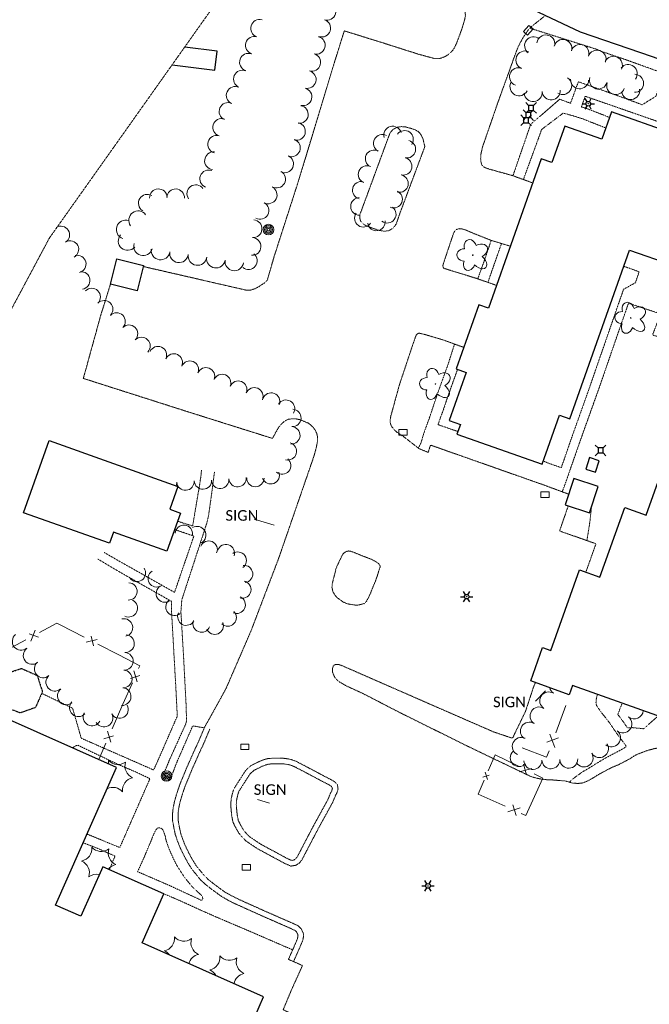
# Model space of a CAD drawing. Extents: x 386237 to 390135, y 96958 to 113752.
# Tile 9 of 116: x 387013 to 387298, y 98029 to 98474. Entities that reach past the tile are written whole.
import ezdxf
from ezdxf.enums import TextEntityAlignment as Align

# ---------------------------------------------------------------- set-up
doc = ezdxf.new("R2010")
doc.units = 0
doc.header["$MEASUREMENT"] = 0
doc.linetypes.add('Wisdot3', pattern=[0.1875, 0.125, -0.0625])
doc.linetypes.add('Wisdot5', pattern=[0.1, 0.05, -0.05])
for name, color, linetype, lineweight in [('E_BLD', 231, 'Continuous', 25), ('E_DRN', 41, 'Continuous', 18), ('E_DWY', 51, 'Wisdot3', 18), ('E_LAND_Vegetation', 81, 'Continuous', 18), ('E_LTG', 21, 'Continuous', 25), ('E_MAP_Limits', 81, 'Wisdot3', 18), ('E_MISCPROP', 31, 'Continuous', 18), ('E_MISCPROP_HvyDash', 231, 'Wisdot3', 25), ('E_MISCPROP_Railing', 31, 'Continuous', 18), ('E_PATH_Sidewalk', 51, 'Wisdot5', 18), ('E_RDWY', 21, 'Continuous', 25), ('E_SGN', 21, 'Continuous', 18), ('E_UTL_AG_Bold', 31, 'Continuous', 25)]:
    doc.layers.add(name, color=color, linetype=linetype, lineweight=lineweight)
doc.styles.add('CalibriLight', font='calibril.ttf')

# ---------------------------------------------------------------- blocks, each defined once
blk = doc.blocks.new('INLET')
at = {"color": 0, "linetype": 'ByBlock', "lineweight": -2, "transparency": 16777216, "flags": 128}
blk.add_lwpolyline([(-7.5, 10), (7.5, 10), (7.5, 0), (-7.5, 0)], close=True, dxfattribs=at)
blk = doc.blocks.new('LPOL')
at = {"color": 0, "linetype": 'ByBlock', "lineweight": -2, "transparency": 16777216}
for p, q in [((-4, 0), (-1.5, 0)), ((-0.75, 1.3), (-2, 3.46)), ((0.75, 1.3), (2, 3.46)), ((1.5, 0), (4, 0)), ((-2, -3.46), (-0.75, -1.3)), ((2, -3.46), (0.75, -1.3))]:
    blk.add_line(p, q, dxfattribs=at)
for radius in [1.5, 1.5, 1.5, 0.125]:
    blk.add_circle((0, 0), radius, dxfattribs=at)
blk = doc.blocks.new('PED')
at = {"color": 0, "linetype": 'ByBlock', "lineweight": -2, "transparency": 16777216}
for p, q in [((-2.5, 2.5), (-5.33, 5.33)), ((2.5, 2.5), (5.33, 5.33)), ((-2.5, -2.5), (-5.33, -5.33)), ((2.5, -2.5), (5.33, -5.33))]:
    blk.add_line(p, q, dxfattribs=at)
at = {"color": 0, "linetype": 'ByBlock', "lineweight": -2, "transparency": 16777216, "flags": 128}
blk.add_lwpolyline([(-2.5, -2.5), (2.5, -2.5), (2.5, 2.5), (-2.5, 2.5)], close=True, dxfattribs=at)
blk = doc.blocks.new('POLE')
at = {"color": 0, "linetype": 'ByBlock', "lineweight": -2, "transparency": 16777216}
for radius in [4.46, 3.35, 2.23, 1.12]:
    blk.add_circle((0, 0), radius, dxfattribs=at)
blk = doc.blocks.new('SIGN')
at = {"color": 0, "linetype": 'ByBlock', "lineweight": -2, "transparency": 16777216, "style": 'CalibriLight'}
blk.add_text('SIGN', height=12, dxfattribs=at).set_placement((0, 0), align=Align.MIDDLE_CENTER)
blk = doc.blocks.new('DTRE')
at = {"color": 0, "linetype": 'ByBlock', "lineweight": -2, "transparency": 16777216}
blk.add_circle((-0.18, 0), 0.183, dxfattribs=at)
for centre, major_axis, ratio in [((-1.87, 5.32), (1.36, -4.98), 0.782863), ((4.06, 2.74), (-5.27, -2.93), 0.691916), ((-5.87, 0.15), (4.93, -0.12), 0.832022), ((-2.49, -5.24), (1.8, 4.86), 0.716896), ((3.54, -3.71), (-5.01, 4.58), 0.560249)]:
    blk.add_ellipse(centre, major_axis=major_axis, ratio=ratio, start_param=1.570796, end_param=4.712389, dxfattribs=at)

msp = doc.modelspace()

# ---------------------------------------------------------------- linework, layer by layer
at = {"layer": 'E_BLD'}
for p, q in [((387102.37, 98459.57), (387087.66, 98461.35)), ((387101.32, 98450.94), (387102.37, 98459.57)), ((387081.94, 98453.28), (387101.32, 98450.94)), ((387280.6, 98432.13), (387276.24, 98419.75)), ((387379.3, 98397.28), (387280.6, 98432.13)), ((387259.53, 98425.65), (387253.71, 98409.16)), ((387276.24, 98419.75), (387259.53, 98425.65)), ((387248.9, 98410.86), (387225.03, 98343.26)), ((387253.71, 98409.16), (387248.9, 98410.86)), ((387054.09, 98354.1), (387056.93, 98365.63)), ((387056.93, 98365.63), (387069.01, 98362.65)), ((387261.78, 98293.32), (387288.72, 98369.6)), ((387288.72, 98369.6), (387371.04, 98340.53)), ((387069.01, 98362.65), (387066.17, 98351.12)), ((387066.17, 98351.12), (387054.09, 98354.1)), ((387220.7, 98344.79), (387210.48, 98315.84)), ((387225.03, 98343.26), (387220.7, 98344.79)), ((387214.96, 98314.26), (387207.28, 98292.52)), ((387210.48, 98315.84), (387214.96, 98314.26)), ((387296.24, 98249.74), (387317.23, 98308.57)), ((387249.35, 98272.78), (387257.17, 98294.95)), ((387257.17, 98294.95), (387261.78, 98293.32)), ((387207.28, 98292.52), (387212.3, 98290.75)), ((387212.3, 98290.75), (387210.77, 98286.41)), ((387210.77, 98286.41), (387249.35, 98272.78)), ((387014.79, 98250.86), (387026.38, 98283.45)), ((387026.38, 98283.45), (387084.56, 98262.76)), ((387270.74, 98275.8), (387269.02, 98270.59)), ((387275.07, 98274.37), (387270.74, 98275.8)), ((387273.35, 98269.16), (387275.07, 98274.37)), ((387269.02, 98270.59), (387273.35, 98269.16)), ((387263.57, 98266.31), (387259.63, 98254.45)), ((387274.6, 98262.65), (387263.57, 98266.31)), ((387084.56, 98262.76), (387080.89, 98252.42)), ((387270.66, 98250.78), (387274.6, 98262.65)), ((387259.63, 98254.45), (387270.66, 98250.78)), ((387053.73, 98237.01), (387014.79, 98250.86)), ((387085.78, 98250.68), (387079.65, 98233.43)), ((387080.89, 98252.42), (387085.78, 98250.68)), ((387275.42, 98221.71), (387286.65, 98253.17)), ((387286.65, 98253.17), (387296.24, 98249.74)), ((387055.51, 98242.02), (387053.73, 98237.01)), ((387079.65, 98233.43), (387055.51, 98242.02)), ((387253.25, 98188.59), (387266.23, 98224.99)), ((387266.23, 98224.99), (387275.42, 98221.71)), ((387244.1, 98174.78), (387249.5, 98189.93)), ((387249.5, 98189.93), (387253.25, 98188.59)), ((387261.53, 98168.56), (387244.1, 98174.78)), ((387263.03, 98172.75), (387261.53, 98168.56)), ((387323.48, 98151.18), (387263.03, 98172.75)), ((387056.9, 98135.66), (387002.88, 98159.59)), ((387029.33, 98073.4), (387056.9, 98135.66)), ((387050.6, 98090.74), (387040.69, 98068.36)), ((387078.24, 98078.5), (387050.6, 98090.74)), ((387068.41, 98056.32), (387078.24, 98078.5)), ((387040.69, 98068.36), (387029.33, 98073.4)), ((387123.37, 98031.98), (387068.41, 98056.32)), ((387117.05, 98017.7), (387123.37, 98031.98))]:
    msp.add_line(p, q, dxfattribs=at)
at = {"layer": 'E_DWY', "flags": 128}
for points in [[(387216.52, 98491.88), (387216.1, 98485.66), (387215.81, 98484.37), (387215.34, 98482.69), (387215.01, 98481.49), (387214.72, 98480.46), (387214.54, 98479.72), (387214.4, 98478.67), (387214.38, 98477.59), (387214.5, 98476.68), (387214.61, 98475.73), (387214.36, 98474.26), (387213.84, 98472.38), (387213.11, 98469.98), (387212.41, 98468.02), (387211.53, 98465.6), (387210.66, 98463.26), (387209.79, 98461.4), (387209, 98460.08), (387208.4, 98459.38), (387207.17, 98458.24), (387206.16, 98457.53), (387204.45, 98456.68), (387203.49, 98456.35), (387202.7, 98456.15), (387200.61, 98456.18), (387193.48, 98458.12), (387177.12, 98463.32), (387159.82, 98468.69), (387154.86, 98452.82), (387142.54, 98412.1), (387138.67, 98399.46), (387128.18, 98366.91), (387125.02, 98356.02), (387125.01, 98356), (387124.1, 98354.93), (387122.42, 98353.89), (387120.91, 98352.84), (387119.57, 98352.21), (387118.37, 98351.75), (387117.33, 98351.48), (387116.5, 98351.41), (387115.3, 98351.51), (387068.89, 98362.16)], [(387250.77, 98475.65), (387245.29, 98471.32), (387244.1, 98470.32), (387243.06, 98469.2), (387241.53, 98466.99), (387240.53, 98465.41), (387239.52, 98463.56), (387238.51, 98461.6), (387237.69, 98459.63), (387236.94, 98457.55), (387236.37, 98456.1), (387235.81, 98454.42), (387229.54, 98437.08), (387222.29, 98416.1), (387221.57, 98412.82), (387221.48, 98410.78), (387221.67, 98409.17), (387222.01, 98408.05), (387222.52, 98407.47), (387223.05, 98407.06), (387223.92, 98406.7), (387224.53, 98406.5), (387225.33, 98406.19), (387236.17, 98403.19), (387236.77, 98402.94), (387245.04, 98399.94)], [(387184.47, 98384.89), (387183.43, 98381.65), (387182.79, 98380.63), (387181.99, 98379.65), (387181.3, 98379.13), (387179.78, 98378.27), (387177.61, 98378.15), (387175.1, 98378.59), (387172.7, 98379.48), (387170.47, 98380.28), (387169.01, 98380.94), (387168.07, 98381.69), (387167.23, 98382.63), (387166.91, 98383.72), (387166.79, 98384.85), (387166.82, 98385.44), (387180.38, 98422.26), (387180.8, 98422.86), (387181.88, 98424.19), (387183.75, 98425.09), (387185.42, 98425.42), (387187.42, 98425.27), (387189.76, 98424.69), (387191.88, 98423.94), (387193.36, 98423.12), (387194.33, 98421.96), (387195.38, 98419.98), (387196.24, 98416.36)], [(387196.24, 98416.36), (387184.46, 98384.87)], [(387234.93, 98371.31), (387226.24, 98373.98), (387218.38, 98377.08), (387214.66, 98378.68), (387213.09, 98379.16), (387211.9, 98379.27), (387211.21, 98379.13), (387210.55, 98378.92), (387210.17, 98378.7), (387209.78, 98378.22), (387209.51, 98377.72), (387209.29, 98377.21), (387209.04, 98376.7), (387204.5, 98363.07), (387204.39, 98362.34), (387204.58, 98361.68), (387205, 98361.32), (387205.43, 98361.16), (387220.17, 98356.6), (387228.68, 98353.6)], [(387143.69, 98291.28), (387140.85, 98292.48), (387139.55, 98292.96), (387137.76, 98293.3), (387136.2, 98293.29), (387134.53, 98293.08), (387133.17, 98292.41), (387132.12, 98291.62), (387131.17, 98290.66), (387130.19, 98289.5), (387129.28, 98287.93), (387128.43, 98286.43), (387127.67, 98285), (387127.35, 98284.44), (387089.95, 98296.21), (387041.84, 98311.56), (387049.68, 98339.99), (387054.09, 98354.1)], [(387184.85, 98308.98), (387190.88, 98327.1), (387191.58, 98329.05), (387192.09, 98330.52), (387192.42, 98331.25), (387192.8, 98331.71), (387193.63, 98332.03), (387195.85, 98331.52), (387204.41, 98329.01), (387213.91, 98325.56)], [(387184.85, 98308.98), (387182.84, 98301.77), (387182.27, 98299.6), (387181.78, 98297.86), (387181.26, 98296), (387180.9, 98294.74), (387180.66, 98293.45), (387180.58, 98292.44), (387180.6, 98291.55), (387180.84, 98290.58), (387181.29, 98289.75), (387181.9, 98288.99), (387182.83, 98287.9), (387183.69, 98287.18), (387184.39, 98286.69), (387185.62, 98285.94), (387186.91, 98285.04), (387193.65, 98279.8), (387197.76, 98278.11), (387198.8, 98281.42), (387249.94, 98263.41), (387261.22, 98259.23)], [(387143.69, 98291.28), (387144.94, 98290.28), (387145.86, 98289.29), (387146.6, 98288.25), (387147.33, 98286.83), (387147.69, 98285.31), (387147.68, 98282.92), (387147.17, 98280.28), (387146.27, 98277.03), (387145.53, 98274.71), (387130.15, 98230.2), (387117.65, 98197.41), (387106.34, 98171.31)], [(387261.09, 98253.96), (387257.15, 98242.58), (387273.6, 98236.82), (387269.04, 98223.99)], [(387165.6, 98208.97), (387168.95, 98209.77), (387169.49, 98210.26), (387170.43, 98211.81), (387170.97, 98212.83), (387171.39, 98213.79), (387171.86, 98214.9), (387172.43, 98216.36), (387173.03, 98217.8), (387173.48, 98218.87), (387174.06, 98220.39), (387174.65, 98222), (387175.14, 98223.66), (387175.56, 98224.96), (387175.74, 98225.42), (387176.04, 98226.29), (387175.98, 98226.9), (387175.66, 98227.43), (387175.03, 98228.06), (387174.03, 98228.73), (387172.58, 98229.53), (387171.03, 98230.19), (387168.69, 98231.06), (387167.09, 98231.69), (387166.02, 98232.13), (387164.76, 98232.66), (387163.74, 98233.06), (387162.53, 98233.47), (387161.73, 98233.55), (387161.12, 98233.41), (387160.38, 98233.11), (387159.82, 98232.73), (387159.35, 98232.26), (387158.94, 98231.76), (387156.08, 98225.67)], [(387156.08, 98225.67), (387155.71, 98223.86), (387155.07, 98221.51), (387154.45, 98218.96), (387154.24, 98217.09), (387154.75, 98214.97), (387155.61, 98213.6), (387156.44, 98212.55), (387159.27, 98210.5), (387160.59, 98209.91), (387162.24, 98209.44), (387165.6, 98208.97)], [(387320.5, 98142.83), (387313.54, 98144.86), (387311.77, 98144.97), (387307.49, 98145.22), (387303.57, 98144.73), (387299.95, 98144.18), (387296.66, 98143.25), (387293.91, 98142.24), (387291.42, 98141.22), (387288.89, 98139.54), (387286.36, 98138.25), (387283.7, 98136.85), (387281.07, 98135.79), (387278.58, 98134.52), (387276.44, 98133.38), (387274.4, 98132.26), (387272.56, 98131.06), (387270.7, 98130.03), (387269.02, 98129.19), (387267.47, 98128.66), (387265.64, 98128.45), (387264.24, 98128.5), (387263.73, 98128.49), (387262.29, 98128.78), (387261.11, 98129.14), (387259.64, 98129.57), (387257.65, 98129.73), (387255.26, 98129.9), (387253.2, 98130.09), (387251.56, 98130.12), (387249.21, 98130.3), (387247.66, 98130.66), (387246.58, 98130.88), (387245.04, 98131.29), (387244.27, 98131.51), (387215.6, 98145.26), (387186.03, 98159.91), (387168.6, 98168.92), (387160.7, 98172.58), (387157.38, 98174.48), (387155.81, 98175.93), (387155, 98177.49), (387154.57, 98178.61), (387154.46, 98180.31), (387154.91, 98181.77), (387156.02, 98182.27), (387157.36, 98182.18), (387158.36, 98181.83), (387159.12, 98181.55), (387201.12, 98163.18), (387227.36, 98151.72), (387235.58, 98148.96), (387236.14, 98149.3), (387236.57, 98150.3), (387241.75, 98161.02), (387245.42, 98172.11), (387246.19, 98174.04)], [(387106.34, 98171.31), (387101, 98161.61), (387096.69, 98153.9)], [(387134.56, 98048.9), (387136.84, 98053.98), (387137.67, 98055.9), (387138.19, 98057.11), (387138.55, 98057.99), (387138.91, 98059.48), (387138.84, 98060.13), (387138.26, 98061.27), (387137.57, 98061.95), (387136.53, 98062.47), (387135.2, 98063.06), (387134.14, 98063.52), (387122.54, 98068.6), (387110.61, 98073.97), (387107.28, 98075.64), (387104.27, 98077.37), (387099.81, 98080.64), (387096.82, 98083), (387094.8, 98084.91), (387090.88, 98089.73), (387089.13, 98092.52), (387087.46, 98095.58), (387085.65, 98099.27), (387084.36, 98102.53), (387083.41, 98105.36), (387082.77, 98108.47), (387082.22, 98111.54), (387082.15, 98114.23), (387082.32, 98116.31), (387082.72, 98118.67), (387083.29, 98121.25), (387084.07, 98123.77), (387084.96, 98126.48), (387086.06, 98129.47), (387087.04, 98131.74), (387088.03, 98134.21), (387089.02, 98136.55), (387090.13, 98138.99), (387091.22, 98141.48), (387092.2, 98143.69), (387093.37, 98146.13), (387094.43, 98148.57), (387095.72, 98151.61), (387096.69, 98153.9)], [(387136.85, 98047.88), (387139.12, 98052.97), (387139.97, 98054.91), (387140.5, 98056.14), (387140.94, 98057.22), (387141.44, 98059.32), (387141.28, 98060.84), (387140.3, 98062.77), (387139.04, 98064), (387137.6, 98064.73), (387136.2, 98065.35), (387135.15, 98065.81), (387123.55, 98070.88), (387111.68, 98076.23), (387108.46, 98077.84), (387105.63, 98079.47), (387101.33, 98082.63), (387098.46, 98084.9), (387096.64, 98086.62), (387092.91, 98091.19), (387091.29, 98093.78), (387089.67, 98096.73), (387087.94, 98100.28), (387086.71, 98103.39), (387085.83, 98106.01), (387085.22, 98108.94), (387084.72, 98111.8), (387084.65, 98114.16), (387084.8, 98116), (387085.17, 98118.19), (387085.71, 98120.61), (387086.46, 98123), (387087.32, 98125.66), (387088.38, 98128.53), (387089.35, 98130.78), (387090.34, 98133.26), (387091.31, 98135.55), (387092.41, 98137.97), (387093.51, 98140.47), (387094.47, 98142.64), (387095.64, 98145.09), (387096.73, 98147.58), (387098.02, 98150.64), (387098.99, 98152.93)], [(387110.05, 98126.25), (387115.33, 98134.43), (387117.62, 98136.49), (387120.46, 98137.91), (387122.6, 98138.89), (387124.98, 98139.63), (387127.6, 98139.83), (387129.67, 98139.87), (387131.93, 98139.86), (387133.79, 98139.63), (387135.87, 98139.24), (387138.1, 98138.42), (387139.97, 98137.45), (387153.14, 98130.5), (387154.31, 98129.87), (387155.32, 98129.26), (387156.64, 98128.06), (387157, 98125.94), (387156.5, 98124.21), (387155.86, 98123), (387155.12, 98121.16), (387154.53, 98119.79), (387147.73, 98107.42)], [(387112.16, 98124.9), (387117.25, 98132.8), (387119.04, 98134.4), (387121.54, 98135.65), (387123.5, 98136.55), (387125.45, 98137.16), (387127.72, 98137.33), (387129.69, 98137.37), (387131.77, 98137.36), (387133.41, 98137.16), (387135.21, 98136.82), (387137.09, 98136.13), (387138.82, 98135.24), (387151.96, 98128.3), (387153.07, 98127.7), (387153.82, 98127.25), (387154.32, 98126.79), (387154.44, 98126.09), (387154.17, 98125.15), (387153.59, 98124.05), (387152.81, 98122.12), (387152.28, 98120.89), (387145.54, 98108.62)], [(387147.76, 98107.47), (387140.79, 98094.11), (387140.23, 98093.35), (387139.55, 98092.5), (387137.98, 98091.44), (387135.71, 98091.07), (387133.8, 98091.86), (387132.61, 98092.42), (387120.71, 98098.85), (387115.46, 98102.36), (387113.83, 98103.99), (387112.22, 98105.88), (387110.73, 98108.45), (387109.5, 98110.92), (387108.95, 98113.74), (387108.65, 98116.61), (387108.5, 98118.96), (387108.68, 98121.37), (387109.31, 98124.18), (387109.77, 98125.65)], [(387145.54, 98108.62), (387138.66, 98095.44), (387138.24, 98094.87), (387137.84, 98094.36), (387137.04, 98093.82), (387136.01, 98093.65), (387134.81, 98094.15), (387133.74, 98094.66), (387122, 98101), (387117.05, 98104.3), (387115.67, 98105.69), (387114.27, 98107.33), (387112.94, 98109.63), (387111.89, 98111.73), (387111.43, 98114.11), (387111.14, 98116.83), (387111, 98118.95), (387111.16, 98121), (387111.73, 98123.53), (387112.16, 98124.9)], [(387134.66, 98048.86), (387140.93, 98046.11), (387135.83, 98034.84), (387132.19, 98026.08), (387150, 98018.13), (387150.47, 98018.99), (387151.82, 98021.38), (387152.98, 98023.01), (387154.03, 98023.83), (387155.47, 98024.07), (387157.31, 98024.14), (387159.72, 98023.72), (387161.39, 98023.32), (387162.58, 98023.01), (387166.15, 98021.43), (387168.62, 98020.48), (387172.46, 98018.95), (387175.92, 98017.48), (387178.93, 98016.24), (387182.32, 98014.67), (387184.32, 98013.46), (387185.87, 98011.76), (387187.38, 98009.26), (387187.9, 98007.77), (387187.95, 98005.79), (387187.53, 98003.03), (387186.3, 98000.02), (387185.52, 97998.59), (387184.98, 97997.73), (387184.2, 97996.61), (387179.2, 97990.81), (387159.24, 97973.63), (387153.2, 97968.33), (387146.67, 97963.73), (387137.67, 97957.53), (387128.67, 97951.67), (387126.03, 97950.39), (387124.55, 97950), (387122.76, 97949.5), (387120.81, 97949.19), (387119.43, 97949.18), (387118.49, 97949.22), (387117.03, 97949.19), (387114.5, 97949.57), (387112.22, 97950.03), (387111.22, 97950.39), (387110.28, 97950.61), (387109.41, 97950.89), (387108.1, 97951.24), (387107.43, 97951.46), (387067.14, 97968.74), (387022.53, 97987.08), (387021.14, 97987.7), (387020.39, 97988.27), (387020.09, 97988.97), (387020.2, 97989.81), (387023.08, 97995.87)]]:
    msp.add_lwpolyline(points, dxfattribs=at)
at = {"layer": 'E_LAND_Vegetation'}
for centre, radius, start, end in [((387151.99, 98477.47), 4, 253.5373, 73.5219), ((387121.49, 98469.83), 4, 73.2701, 253.2548), ((387149.63, 98469.93), 4, 250.8919, 70.8765), ((387119.19, 98462.17), 4, 73.2701, 253.2548), ((387147.18, 98462.17), 4, 254.9105, 74.8952), ((387245.44, 98461.91), 4.08, 51.8718, 231.8565), ((387250.99, 98462.77), 4.08, 351.8338, 171.8184), ((387258.63, 98460.72), 4.08, 345.1198, 165.1045), ((387241.5, 98455.52), 4.08, 67.7423, 247.727), ((387266.37, 98458.49), 4.08, 342.1336, 162.1183), ((387274.08, 98455.92), 4.08, 341.0633, 161.048), ((387116.5, 98454.53), 4, 70.417, 250.4017), ((387145.09, 98454.45), 4, 254.9105, 74.8952), ((387281.49, 98453.11), 4.08, 334.7625, 154.7472), ((387113.76, 98446.89), 4, 66.7743, 246.759), ((387143.08, 98446.69), 4, 255.4939, 75.4786), ((387238.63, 98447.98), 4.08, 70.3407, 250.3254), ((387288.22, 98449.4), 4.08, 322.0186, 142.0032), ((387258.58, 98443.97), 4.08, 237.4809, 57.4656), ((387266.22, 98446.6), 4.08, 176.6217, 356.6063), ((387274.68, 98446.47), 4.08, 163.1718, 343.1564), ((387291.09, 98444.99), 4.08, 269.1505, 89.1352), ((387110.49, 98439.55), 4, 65.6881, 245.6728), ((387141.18, 98438.89), 4, 256.434, 76.4187), ((387238.81, 98443.43), 4.08, 152.9932, 332.9779), ((387245.26, 98440.84), 4.08, 185.2275, 5.2122), ((387253.39, 98441.59), 4.08, 185.2275, 5.2122), ((387282.52, 98443.96), 4.08, 161.5265, 341.5112), ((387289.3, 98441.72), 4.08, 187.762, 7.7467), ((387107.25, 98432.26), 4, 66.2977, 246.2823), ((387139.53, 98430.9), 4, 261.0258, 81.0105), ((387104.37, 98425.09), 4, 73.3125, 253.2972), ((387138.21, 98423.23), 4, 255.1018, 75.0865), ((387181.71, 98421.59), 3.97, 16.3671, 196.3518), ((387187.07, 98419.65), 3.97, 324.2899, 144.2746), ((387102.08, 98417.43), 4, 73.3125, 253.2972), ((387135.94, 98415.81), 4, 249.0339, 69.0186), ((387176.98, 98417.84), 3.97, 61.7509, 241.7355), ((387188.12, 98415.2), 3.97, 257.8773, 77.862), ((387173.32, 98410.86), 3.97, 63.1768, 243.1614), ((387100.68, 98409.96), 4, 83.3687, 263.3534), ((387132.87, 98408.58), 4, 245.3012, 65.2858), ((387186.45, 98407.44), 3.97, 257.8773, 77.862), ((387098.51, 98401.77), 4, 68.5939, 248.5785), ((387170.11, 98403.77), 3.97, 67.6442, 247.6289), ((387129.25, 98401.67), 4, 240.2407, 60.2254), ((387184.78, 98399.67), 3.97, 257.8773, 77.862), ((387075.78, 98393.24), 4, 2.182, 182.1667), ((387083.58, 98393.22), 4, 357.1253, 177.11), ((387092.67, 98395.1), 4, 35.9056, 215.8903), ((387125.42, 98394.54), 4, 242.7497, 62.7344), ((387167.49, 98396.62), 3.97, 76.2891, 256.2737), ((387070.78, 98390.78), 4, 58.9153, 238.9), ((387166.68, 98389.32), 3.97, 91.1034, 271.0881), ((387182.16, 98392.61), 3.97, 247.2525, 67.2372), ((387121.73, 98387.48), 4, 241.8035, 61.7882), ((387179.24, 98385.78), 3.97, 233.2964, 53.2811), ((387066.62, 98383.09), 4.22, 36.4078, 216.3925), ((387118.62, 98379.24), 4, 265.8532, 85.8378), ((387168.45, 98383.96), 3.97, 145.1005, 325.0852), ((387031.72, 98376.45), 3.94, 302.0237, 122.0083), ((387060.98, 98378.85), 4.22, 72.0195, 252.0042), ((387174.34, 98382.3), 3.97, 188.4371, 8.4218), ((387061.86, 98373.7), 4.22, 139.1822, 319.1669), ((387118.13, 98371.21), 4, 267.2867, 87.2714), ((387035.81, 98369.89), 3.94, 297.7518, 117.7365), ((387068.87, 98371.34), 4.22, 164.0275, 344.0122), ((387076.76, 98369.37), 4.22, 171.6694, 351.6541), ((387039.14, 98363.28), 3.94, 284.6967, 104.6813), ((387085.1, 98368.15), 4.22, 171.6694, 351.6541), ((387093.44, 98366.92), 4.22, 171.6694, 351.6541), ((387101.78, 98365.7), 4.22, 171.6694, 351.6541), ((387116.47, 98364.8), 4, 231.1853, 51.17), ((387110.12, 98364.48), 4.22, 171.6694, 351.6541), ((387040.89, 98355.84), 3.94, 278.0475, 98.0322), ((387045.63, 98348.38), 3.94, 315.5177, 135.5024), ((387051.26, 98342.85), 3.94, 315.5177, 135.5024), ((387056.89, 98337.32), 3.94, 315.5177, 135.5024), ((387062.52, 98331.79), 3.94, 315.5177, 135.5024), ((387068.14, 98326.26), 3.94, 315.5177, 135.5024), ((387075.56, 98322.09), 3.94, 335.1177, 155.1024), ((387082.73, 98318.78), 3.94, 335.3012, 155.2859), ((387090.01, 98315.55), 3.94, 337.4843, 157.469), ((387097.3, 98312.53), 3.94, 337.4843, 157.469), ((387104.59, 98309.51), 3.94, 337.4843, 157.469), ((387111.87, 98306.49), 3.94, 337.4843, 157.469), ((387119.16, 98303.46), 3.94, 337.4843, 157.469), ((387126.76, 98301.1), 3.94, 339.8746, 159.8592), ((387133.49, 98297.88), 3.94, 328.9263, 148.911), ((387136.32, 98293.71), 3.94, 266.7515, 86.7362), ((387135.87, 98285.83), 3.94, 266.7515, 86.7362), ((387134.34, 98278.59), 3.94, 254.273, 74.2577), ((387131.69, 98272.18), 3.94, 229.891, 49.8757), ((387126.56, 98267.79), 3.94, 200.9588, 20.9435), ((387080.13, 98264.27), 3.94, 341.3786, 4.0035), ((387087.98, 98264.91), 3.94, 184.5001, 4.4848), ((387095.92, 98265.39), 3.94, 182.4053, 2.3899), ((387103.69, 98265.73), 3.94, 185.697, 5.6816), ((387111.59, 98266.43), 3.94, 184.2228, 4.2075), ((387119.63, 98266.54), 3.94, 179.9407, 359.9253), ((387087.28, 98241.19), 4, 353.9117, 173.8964), ((387078.94, 98242.95), 4, 338.8313, 355.4893), ((387093.24, 98240.69), 4, 300.6656, 120.6503), ((387098.52, 98234.15), 3.91, 337.2003, 157.185), ((387106.29, 98232.6), 3.91, 341.4984, 161.4831), ((387111.67, 98229.2), 3.91, 305.4067, 125.3914), ((387066.07, 98223.59), 3.91, 214.0192, 34.0039), ((387074.99, 98221.15), 3.91, 121.4417, 301.4263), ((387114.53, 98223.13), 3.91, 277.0043, 96.989), ((387062.28, 98215.27), 3.91, 267.1395, 87.1242), ((387113.74, 98216.1), 3.91, 257.7997, 77.7843), ((387078.66, 98214.27), 3.91, 121.6993, 301.6839), ((387062.36, 98207.68), 4, 243.7157, 63.7004), ((387083.03, 98208.26), 3.91, 131.8512, 311.8358), ((387111.21, 98209.17), 3.91, 245.8016, 65.7863), ((387088.39, 98203.81), 3.91, 152.4304, 332.4151), ((387107.12, 98203.44), 3.91, 225.9086, 45.8933), ((387060.2, 98198.93), 4, 282.9881, 102.9728), ((387095.31, 98200.71), 3.91, 158.4304, 338.415), ((387101.26, 98199.74), 3.91, 202.4576, 22.4423), ((387013.73, 98192.65), 4, 129.2949, 309.2796), ((387060.89, 98191.66), 4, 266.4348, 86.4195), ((387018.71, 98186.29), 4, 126.9721, 306.9568), ((387060.39, 98183.68), 4, 266.4348, 86.4195), ((387023.71, 98180.22), 4, 130.5195, 310.5042), ((387059.89, 98175.7), 4, 266.4348, 86.4195), ((387028.93, 98174.19), 4, 130.9443, 310.929), ((387034.14, 98168), 4, 128.3747, 308.3594), ((387059.39, 98167.71), 4, 266.4348, 86.4195), ((387252.27, 98165.77), 4.06, 57.3479, 237.3325), ((387256.65, 98172.61), 4.06, 192.6439, 237.3325), ((387039.61, 98162.66), 4, 137.594, 317.5787), ((387058.17, 98161.89), 4, 209.1067, 29.0914), ((387247.89, 98158.94), 4.06, 57.3479, 237.3325), ((387290.93, 98161.63), 4.06, 230.509, 356.0294), ((387045.8, 98158.51), 4, 151.6968, 331.6815), ((387051.18, 98158), 4, 209.1067, 29.0914), ((387243.51, 98152.1), 4.06, 57.3479, 237.3325), ((387285.77, 98155.36), 4.06, 230.509, 50.4937), ((387280.61, 98149.1), 4.06, 230.509, 50.4937), ((387239.84, 98145.18), 4.06, 64.9153, 244.8999), ((387238.91, 98140.1), 4.06, 135.448, 315.4327), ((387275.19, 98144.17), 4.06, 211.3403, 31.325), ((387047.53, 98138.24), 5.72, 350.6563, 6.9625), ((387057.52, 98142.7), 5.72, 221.1976, 306.9625), ((387245.11, 98138.8), 4.06, 182.1486, 2.1333), ((387253.22, 98139.1), 4.06, 182.1486, 2.1333), ((387261.33, 98139.4), 4.06, 182.1486, 2.1333), ((387268.25, 98139.95), 4.06, 211.3403, 31.325), ((387066.38, 98136.28), 5.72, 161.1976, 246.9625), ((387065.25, 98125.4), 5.72, 101.1976, 186.9625), ((387055.26, 98120.93), 5.72, 41.1976, 117.2844), ((387039.97, 98098.97), 5.72, 281.1976, 6.9625), ((387049.96, 98103.43), 5.72, 221.1976, 306.9625), ((387058.83, 98097.01), 5.72, 161.1976, 246.9625), ((387038.85, 98088.08), 5.72, 341.1976, 66.9625), ((387057.7, 98086.13), 5.72, 101.1976, 142.5713), ((387047.71, 98081.67), 5.72, 76.4616, 126.9625), ((387077.35, 98058.37), 5.72, 281.1976, 6.9625), ((387087.34, 98062.84), 5.72, 221.1976, 306.9625), ((387096.2, 98056.42), 5.72, 161.1976, 246.9625), ((387076.22, 98047.49), 5.72, 35.2361, 66.9625), ((387095.07, 98045.53), 5.72, 101.1976, 165.502), ((387097.87, 98049.73), 5.72, 281.1976, 6.9625), ((387107.86, 98054.19), 5.72, 221.1976, 306.9625), ((387116.72, 98047.78), 5.72, 161.1976, 246.9625), ((387096.74, 98038.85), 5.72, 27.9862, 66.9625), ((387115.59, 98036.89), 5.72, 101.1976, 169.6901)]:
    msp.add_arc(centre, radius, start, end, dxfattribs=at)
at = {"layer": 'E_MAP_Limits', "lineweight": 0, "flags": 128}
for points in [[(387026.48, 98375), (387254.03, 98696.18)], [(387026.48, 98375), (386581.41, 97541.5)]]:
    msp.add_lwpolyline(points, dxfattribs=at)
at = {"layer": 'E_MISCPROP_HvyDash', "flags": 128}
msp.add_lwpolyline([(387003.22, 98170.75), (387006.53, 98177.97), (387013.88, 98180.45), (387020.97, 98177.25), (387023.34, 98169.91), (387020.19, 98162.74), (387013.21, 98160.3), (387005.8, 98163.33)], close=True, dxfattribs=at)
at = {"layer": 'E_MISCPROP_Railing'}
for p, q in [((387020.04, 98197.67), (387018.18, 98192.75)), ((387021.52, 98194.54), (387017.29, 98196.11)), ((387048.16, 98193.59), (387043.05, 98192.32)), ((387046.42, 98190.6), (387045.31, 98194.97)), ((387066.21, 98174.34), (387064.63, 98179.36)), ((387063.11, 98175.89), (387067.41, 98177.27)), ((387054.27, 98147.09), (387052.7, 98152.11)), ((387051.18, 98148.65), (387055.48, 98150.02)), ((387256.67, 98149.02), (387251.47, 98147.03)), ((387252.75, 98150.72), (387255.04, 98144.64)), ((387238.98, 98133.74), (387244.64, 98135.25)), ((387240.85, 98137.11), (387242.18, 98132.27)), ((387222.52, 98131.21), (387225.32, 98132.12)), ((387224.55, 98130.21), (387223.49, 98133.48)), ((387239.35, 98117.35), (387233.75, 98115.64)), ((387237.59, 98113.92), (387236.1, 98118.71))]:
    msp.add_line(p, q, dxfattribs=at)
at = {"layer": 'E_MISCPROP_Railing', "flags": 128}
for points in [[(387031.4, 98200.09), (387029.91, 98200.85), (387022.01, 98196.62)], [(387042.16, 98194.58), (387031.4, 98200.09)], [(387015.82, 98193.3), (387005.16, 98187.6)], [(387057.88, 98186.53), (387048.41, 98191.38)], [(387066.83, 98180.38), (387067.39, 98181.67), (387057.88, 98186.53)], [(387059.74, 98164.21), (387064.01, 98173.95)], [(387054.89, 98153.14), (387059.74, 98164.21)], [(387260.01, 98163.63), (387255.43, 98151.35)], [(387048.8, 98139.24), (387052.07, 98146.7)], [(387252.4, 98143.23), (387251.32, 98140.32), (387240.3, 98144.55)], [(387224.92, 98134.16), (387228.03, 98141.41)], [(387228.03, 98141.41), (387238.65, 98136.2)], [(387220.38, 98123.56), (387223.11, 98129.94)], [(387245.67, 98132.76), (387249.53, 98130.87), (387245.8, 98122.53)], [(387232.62, 98118.09), (387220.35, 98123.58)], [(387245.8, 98122.53), (387241.95, 98113.92), (387239.76, 98114.9)]]:
    msp.add_lwpolyline(points, dxfattribs=at)
at = {"layer": 'E_PATH_Sidewalk', "flags": 128}
for points in [[(387243.72, 98469.91), (387273.54, 98460.48), (387276.22, 98459.35), (387286.78, 98455.77), (387304.09, 98449.53), (387300.76, 98439.15), (387294.51, 98435.29), (387282.99, 98439.55), (387265.65, 98445.69), (387262.11, 98435.97), (387257.2, 98437.79), (387244.1, 98426.45), (387236.08, 98403.21)], [(387416.75, 98410.45), (387406.78, 98413.81), (387378.07, 98423.73), (387352.38, 98432.66), (387331.36, 98439.76), (387317.16, 98444.87), (387308.51, 98447.96), (387305.54, 98438.59), (387301.66, 98427.68), (387292.92, 98430.73), (387268.73, 98439.13), (387267.05, 98434.29), (387269.17, 98433.66), (387270.87, 98433.04), (387279.71, 98429.58)], [(387240.79, 98401.48), (387247.73, 98420.41), (387249.04, 98424.11), (387258.83, 98431.52), (387262.31, 98430.58), (387267.47, 98428.97), (387278.02, 98424.81)], [(387226.24, 98373.98), (387222.84, 98363.99), (387220.17, 98356.6)], [(387230.9, 98372.55), (387224.74, 98354.99)], [(387262.65, 98284.86), (387270.02, 98305.51), (387278.23, 98329.19), (387286.08, 98351.85), (387291.46, 98354.83), (387293.12, 98359.75), (387289.22, 98361.23), (387286.18, 98362.21), (387286.12, 98362.23)], [(387308.53, 98328.26), (387299.18, 98331.2), (387302.86, 98340.72), (387288.33, 98345.58), (387284.18, 98333.74), (387275.17, 98307.61), (387269.19, 98290.92), (387265.81, 98281.45)], [(387201.51, 98303.36), (387206.49, 98317.21), (387207.11, 98319.03), (387209.65, 98327.11)], [(387206.26, 98302.32), (387211.03, 98315.65)], [(387201.51, 98303.36), (387198.4, 98293.95), (387195.94, 98287.26), (387194.43, 98282.25), (387193.32, 98280.06)], [(387211.17, 98287.56), (387202.21, 98290.64), (387202.97, 98292.89), (387204.56, 98297.19), (387206.26, 98302.32)], [(387262.65, 98284.86), (387257.92, 98271.19), (387251.91, 98273.33), (387249.85, 98274.2)], [(387265.81, 98281.45), (387263.15, 98273.78), (387261.58, 98269.29), (387260.09, 98264.97), (387258.35, 98260.29)], [(387101.14, 98269.38), (387099.86, 98259.46), (387098.57, 98250.29), (387098.08, 98247.71), (387097.43, 98245.44), (387096.51, 98242.58), (387086.35, 98211.41), (387085.96, 98206.03), (387087.15, 98185.98), (387088.36, 98162.77), (387088.48, 98156.98), (387088.31, 98155.85), (387087.82, 98154.62), (387080.84, 98139.21), (387077.96, 98132.2), (387081.41, 98130.85), (387083.87, 98137.45), (387091.3, 98154.49), (387091.32, 98154.48), (387096.54, 98153.56)], [(387084.48, 98247.02), (387087.06, 98246.14), (387091.26, 98244.84), (387092.45, 98251.93), (387094.49, 98263.94), (387094.97, 98267.24), (387095.29, 98270.19)], [(387271.62, 98253.68), (387271.47, 98252.46), (387270.87, 98246.69), (387269.51, 98238.25)], [(387051.3, 98232.84), (387056.61, 98229.77), (387083.06, 98214.84), (387091.83, 98240.28), (387083.13, 98243.22)], [(387023.01, 98169.17), (387036.99, 98162.47), (387040.91, 98148.87), (387073.66, 98134.52), (387078.06, 98144.52), (387084.31, 98158.85), (387084.32, 98158.86), (387083.72, 98170.88), (387082.82, 98186.78), (387081.68, 98206.99), (387081.67, 98210.79), (387058.56, 98223.86), (387048.36, 98229.9)], [(387274.31, 98168.72), (387274.13, 98168.22), (387273.75, 98166.65), (387273.62, 98165.12), (387273.84, 98163.74), (387274.43, 98162.84), (387275.5, 98161.3), (387276.54, 98159.91), (387277.93, 98158.2), (387279.4, 98156.3), (387280.8, 98154.3), (387282.22, 98152.18), (387283.76, 98150), (387285, 98148.38), (387286.12, 98146.91), (387286.9, 98145.86), (387287.37, 98145.06), (387283.97, 98143.1), (387278.53, 98140.27), (387274.22, 98137.7), (387270.51, 98135.41), (387267.69, 98133.79), (387266.35, 98132.8), (387264.83, 98131.74), (387263.29, 98130.56), (387261.55, 98129.01)], [(387322.59, 98148.67), (387319.3, 98149.74), (387315.71, 98150.36), (387313.61, 98150.55), (387311.74, 98150.68), (387310.63, 98150.72), (387309.94, 98150.68), (387309.02, 98150.58), (387306.43, 98153.15), (387301.19, 98158.44), (387295.37, 98153.33), (387295.22, 98153.17), (387290.19, 98153.66), (387287.81, 98153.6), (387286.14, 98156.08), (387283.51, 98159.59), (387284.02, 98160.99), (387284.65, 98162.72), (387285.13, 98163.82), (387285.47, 98164.74)], [(387043.56, 98105.54), (387047.93, 98103.73), (387058.32, 98099.46), (387071.96, 98130.59), (387065.52, 98133.64), (387057.48, 98137.07), (387039.15, 98145.8), (387036.84, 98144.54)], [(387066.36, 98088.55), (387080.39, 98082.47), (387094.4, 98075.98), (387095.16, 98075.62), (387095.54, 98075.7), (387095.75, 98076.03), (387095.83, 98076.54), (387095.71, 98077.32), (387095.11, 98078.06), (387093.5, 98079.45), (387090.83, 98081.97), (387087.38, 98086.27), (387084.04, 98091.48), (387082.02, 98095.6), (387080.3, 98099.6), (387079.18, 98102.97), (387078.87, 98104.62), (387078.24, 98106.43), (387077.8, 98107.39), (387077.37, 98107.98), (387076.44, 98108.37), (387075.68, 98108.34), (387075.19, 98108.06), (387074.77, 98107.58), (387074.46, 98107.09), (387074.13, 98106.47), (387073.69, 98105.47), (387073.21, 98104.38), (387072.57, 98102.73), (387072.37, 98102.29)], [(387053.61, 98089.41), (387056.16, 98095.58), (387047.97, 98099.23), (387043.94, 98100.74), (387041.83, 98101.63)], [(387072.38, 98102.31), (387068.97, 98094.19), (387066.36, 98088.55)], [(387136.49, 98053.2), (387130.15, 98055.93), (387118.09, 98061.16), (387101.89, 98068.06), (387094.12, 98071.5), (387086.63, 98074.94), (387079.76, 98077.92), (387078.23, 98078.48)]]:
    msp.add_lwpolyline(points, dxfattribs=at)
at = {"layer": 'E_RDWY', "flags": 128}
msp.add_lwpolyline([(387419.72, 98415.03), (387409.52, 98418.6), (387353.13, 98437.73), (387353.01, 98438.36), (387352.15, 98440.73), (387350.58, 98442.29), (387348.48, 98443.03), (387346.09, 98443.72), (387343.25, 98444.67), (387339.83, 98445.64), (387336.86, 98446.53), (387333.95, 98447.43), (387331.39, 98448.05), (387329.1, 98448.47), (387327.76, 98448.74), (387326.82, 98448.75), (387325.83, 98448.49), (387324.89, 98448.16), (387324.3, 98447.92), (387299.2, 98456.89), (387266.65, 98468.12), (387216.2, 98492.03)], dxfattribs=at)
at = {"layer": 'E_SGN'}
for p, q in [((387128.13, 98245.16), (387119.05, 98247.99)), ((387250.75, 98170.24), (387246.21, 98165.68)), ((387126.04, 98119.48), (387120.59, 98121.12))]:
    msp.add_line(p, q, dxfattribs=at)

# ---------------------------------------------------------------- block references
at = {"layer": 'E_DRN', "xscale": 0.25, "yscale": 0.25, "zscale": 0.25, "rotation": 49.09049184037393}
msp.add_blockref('INLET', (387243.95, 98468.13, 1603.79), dxfattribs=at)
at = {"layer": 'E_DRN', "xscale": 0.25, "yscale": 0.25, "zscale": 0.25}
for p in [(387186.38, 98285.94), (387250.51, 98257.72), (387114.86, 98143.72), (387115.56, 98089.28)]:
    msp.add_blockref('INLET', p, dxfattribs=at)
at = {"layer": 'E_LAND_Vegetation', "xscale": 0.6769248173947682, "yscale": 0.6769248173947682, "zscale": 0.6769248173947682}
for p in [(387218.05, 98367.29), (387289.45, 98338.92), (387201.15, 98309.03)]:
    msp.add_blockref('DTRE', p, dxfattribs=at)
at = {"layer": 'E_LTG', "xscale": 0.692840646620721, "yscale": 0.692840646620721, "zscale": 0.692840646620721}
for p in [(387270.13, 98435.76), (387215.17, 98212.88), (387197.7, 98082.09)]:
    msp.add_blockref('LPOL', p, dxfattribs=at)
at = {"layer": 'E_MISCPROP', "xscale": 0.5377037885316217, "yscale": 0.5377037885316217, "zscale": 0.5377037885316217}
for p in [(387125.56, 98378.83), (387079.47, 98131.79)]:
    msp.add_blockref('POLE', p, dxfattribs=at)
at = {"layer": 'E_SGN', "xscale": 0.3999999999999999, "yscale": 0.3999999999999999, "zscale": 0.3999999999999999}
for p in [(387113.54, 98249.61), (387234.5, 98165.29), (387126.32, 98125.66)]:
    msp.add_blockref('SIGN', p, dxfattribs=at)
at = {"layer": 'E_UTL_AG_Bold', "xscale": 0.4503659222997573, "yscale": 0.4503659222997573, "zscale": 0.4503659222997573}
for p in [(387243.04, 98430.61), (387244.26, 98433.84), (387242.02, 98428.31), (387275.7, 98279.03)]:
    msp.add_blockref('PED', p, dxfattribs=at)

doc.saveas('drawing.dxf')
